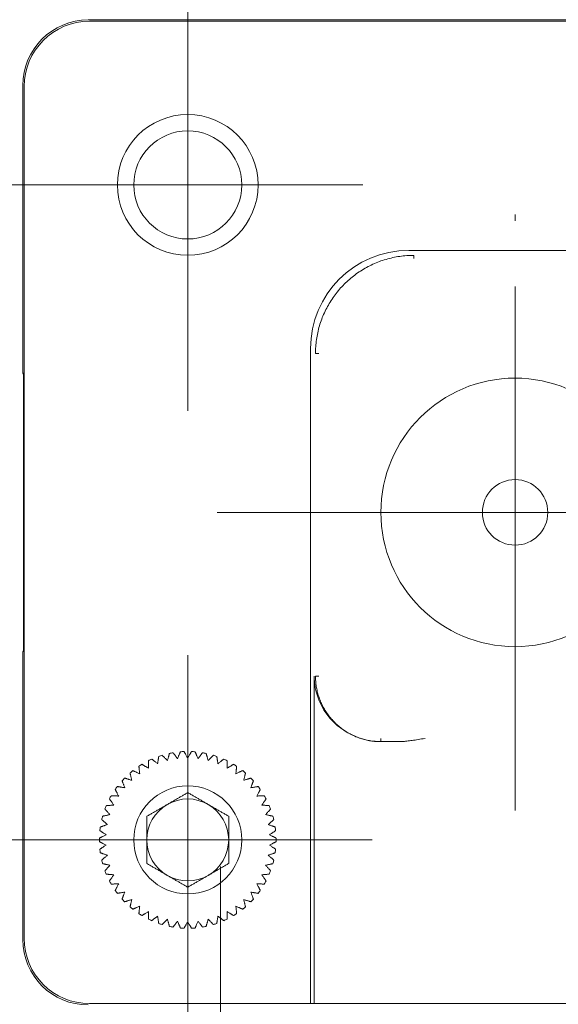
# Model space of a CAD drawing. Header units: millimetres. Extents: x 0 to 320, y 0 to 460.
# Tile 12 of 14: x 238 to 255, y 265 to 295. Entities that reach past the tile are written whole.
import ezdxf

# ---------------------------------------------------------------- set-up
doc = ezdxf.new("R2010")
doc.units = ezdxf.units.MM
doc.linetypes.add('대시 도트', pattern=[18, 12, -2, 2, -2])
doc.layers.get('0').update_dxf_attribs({"lineweight": 18})
doc.layers.add('중심선 레이어', color=1, linetype='대시 도트', lineweight=18)

msp = doc.modelspace()

# ---------------------------------------------------------------- linework, layer by layer
for p, q in [((240.595, 294.81), (266.674, 294.81)), ((266.634, 294.771), (240.634, 294.771)), ((238.595, 284.018), (238.595, 292.81)), ((238.634, 292.771), (238.634, 266.771)), ((256.885, 287.771), (250.384, 287.771)), ((250.536, 287.519), (250.536, 287.619)), ((247.384, 264.971), (247.384, 284.771)), ((247.636, 284.619), (247.536, 284.619)), ((238.595, 284.018), (238.634, 284.018)), ((238.595, 284.018), (238.617, 283.974)), ((238.619, 275.767), (238.619, 283.774)), ((238.595, 275.524), (238.617, 275.567)), ((238.634, 275.524), (238.595, 275.524)), ((238.595, 266.731), (238.595, 275.524)), ((247.492, 264.771), (247.492, 274.771)), ((247.636, 274.771), (247.536, 274.771)), ((249.534, 272.771), (249.537, 272.771)), ((249.537, 272.871), (249.537, 272.771)), ((249.537, 272.771), (250.054, 272.771)), ((242.384, 270.492), (242.384, 269.771)), ((244.884, 270.492), (244.884, 269.771)), ((242.384, 269.771), (242.384, 269.049)), ((244.884, 269.771), (244.884, 269.049)), ((240.634, 264.771), (247.381, 264.771)), ((247.492, 264.771), (247.381, 264.771)), ((250.884, 264.771), (247.492, 264.771)), ((250.884, 264.771), (256.384, 264.771))]:
    msp.add_line(p, q)
msp.add_lwpolyline([(249.534, 272.771), (249.184, 272.801), (248.862, 272.885), (248.505, 273.049), (248.202, 273.263), (247.977, 273.486), (247.793, 273.736), (247.649, 274.013), (247.555, 274.289), (247.525, 274.419), (247.504, 274.563), (247.492, 274.733), (247.492, 274.771)])
for centre, radius in [((243.634, 289.771), 2.15), ((243.634, 289.771), 1.65), ((253.634, 279.771), 4.1), ((253.634, 279.771), 1), ((243.634, 269.771), 1.65)]:
    msp.add_circle(centre, radius)
for centre, radius, start, end in [((240.595, 292.81), 2, 90.0044, 179.9956), ((240.634, 292.771), 2, 90, 180), ((250.385, 284.77), 3.001, 90.0175, 179.9825), ((243.634, 269.771), 2.7, 99.6215, 101.9785), ((243.634, 269.771), 2.7, 92.4215, 94.7785), ((243.634, 269.771), 2.7, 85.2215, 87.5785), ((243.634, 269.771), 2.7, 78.0215, 80.3785), ((243.634, 269.771), 2.7, 114.0215, 116.3785), ((243.634, 269.771), 2.7, 106.8215, 109.1785), ((243.634, 269.771), 2.7, 70.8215, 73.1785), ((243.634, 269.771), 2.7, 63.6215, 65.9785), ((243.634, 269.771), 2.7, 128.4215, 130.7785), ((243.634, 269.771), 2.7, 121.2215, 123.5785), ((243.634, 269.771), 2.7, 56.4215, 58.7785), ((243.634, 269.771), 2.7, 49.2215, 51.5785), ((243.634, 269.771), 2.7, 135.6215, 137.9785), ((243.634, 269.771), 2.7, 42.0215, 44.3785), ((243.634, 269.771), 2.7, 142.8215, 145.1785), ((243.634, 269.771), 2.7, 34.8215, 37.1785), ((243.634, 269.771), 2.7, 150.0215, 152.3785), ((243.634, 269.771), 1.25, 60, 120), ((243.634, 269.771), 2.7, 27.6215, 29.9785), ((243.634, 269.771), 2.7, 157.2215, 159.5785), ((243.634, 269.771), 1.25, 120, 180), ((243.634, 269.771), 1.25, 0, 60), ((243.634, 269.771), 2.7, 20.4215, 22.7785), ((243.634, 269.771), 2.7, 164.4215, 166.7785), ((243.634, 269.771), 2.7, 13.2215, 15.5785), ((243.634, 269.771), 2.7, 171.6215, 173.9785), ((243.634, 269.771), 2.7, 6.0215, 8.3785), ((243.634, 269.771), 2.7, 178.8215, 181.1785), ((243.634, 269.771), 1.25, 180, 240), ((243.634, 269.771), 1.25, 300, 0), ((243.634, 269.771), 2.7, 358.8215, 1.1785), ((243.634, 269.771), 2.7, 186.0215, 188.3785), ((243.634, 269.771), 2.7, 351.6215, 353.9785), ((243.634, 269.771), 2.7, 193.2215, 195.5785), ((243.634, 269.771), 2.7, 344.4215, 346.7785), ((243.634, 269.771), 2.7, 200.4215, 202.7785), ((243.634, 269.771), 2.7, 337.2215, 339.5785), ((243.634, 269.771), 2.7, 207.6215, 209.9785), ((243.634, 269.771), 1.25, 240, 300), ((243.634, 269.771), 2.7, 330.0215, 332.3785), ((243.634, 269.771), 2.7, 214.8215, 217.1785), ((243.634, 269.771), 2.7, 322.8215, 325.1785), ((243.634, 269.771), 2.7, 222.0215, 224.3785), ((243.634, 269.771), 2.7, 315.6215, 317.9785), ((243.634, 269.771), 2.7, 229.2215, 231.5785), ((243.634, 269.771), 2.7, 308.4215, 310.7785), ((243.634, 269.771), 2.7, 236.4215, 238.7785), ((243.634, 269.771), 2.7, 243.6215, 245.9785), ((243.634, 269.771), 2.7, 294.0215, 296.3785), ((243.634, 269.771), 2.7, 301.2215, 303.5785), ((243.634, 269.771), 2.7, 250.8215, 253.1785), ((243.634, 269.771), 2.7, 258.0215, 260.3785), ((243.634, 269.771), 2.7, 265.2215, 267.5785), ((243.634, 269.771), 2.7, 272.4215, 274.7785), ((243.634, 269.771), 2.7, 279.6215, 281.9785), ((243.634, 269.771), 2.7, 286.8215, 289.1785), ((240.595, 266.731), 2, 180.0044, 269.9956), ((240.634, 266.771), 2, 180, 270)]:
    msp.add_arc(centre, radius, start, end)
for centre, major_axis, ratio, start_param, end_param in [((238.617, 283.774), (0, -0.2), 0.008727, 1.570796, 3.124139), ((238.617, 275.767), (0, 0.2), 0.008727, 3.159046, 4.712389), ((247.381, 264.971), (0, 0.2), 0.017455, 3.141593, 4.712389)]:
    msp.add_ellipse(centre, major_axis=major_axis, ratio=ratio, start_param=start_param, end_param=end_param)
for points in [[(250.536, 287.619), (250.464, 287.619), (250.322, 287.614), (250.108, 287.591), (249.897, 287.553), (249.69, 287.5), (249.486, 287.432), (249.288, 287.35), (249.097, 287.254), (248.912, 287.144), (248.736, 287.022), (248.57, 286.888), (248.413, 286.742), (248.267, 286.585), (248.133, 286.418), (248.01, 286.242), (247.901, 286.058), (247.805, 285.867), (247.723, 285.669), (247.656, 285.465), (247.602, 285.258), (247.564, 285.047), (247.541, 284.834), (247.536, 284.691), (247.536, 284.619)], [(247.536, 274.771), (247.536, 274.718), (247.54, 274.614), (247.559, 274.457), (247.59, 274.303), (247.632, 274.152), (247.687, 274.004), (247.753, 273.862), (247.829, 273.725), (247.917, 273.594), (248.014, 273.471), (248.121, 273.355), (248.236, 273.249), (248.359, 273.151), (248.49, 273.064), (248.627, 272.987), (248.77, 272.921), (248.918, 272.867), (249.069, 272.824), (249.223, 272.793), (249.379, 272.775), (249.484, 272.771), (249.537, 272.771)], [(250.884, 272.871), (250.81, 272.858), (250.67, 272.834), (250.485, 272.806), (250.322, 272.786), (250.178, 272.773), (250.093, 272.771), (250.054, 272.771)], [(243.074, 272.412), (243.074, 272.412), (243.074, 272.41), (243.071, 272.402), (243.068, 272.388), (243.062, 272.369), (243.055, 272.345), (243.047, 272.315), (243.037, 272.279), (243.026, 272.239), (243.017, 272.208), (243.013, 272.192)], [(243.321, 272.251), (243.311, 272.264), (243.292, 272.29), (243.266, 272.323), (243.244, 272.352), (243.225, 272.377), (243.21, 272.397), (243.198, 272.413), (243.189, 272.424), (243.184, 272.431), (243.183, 272.433), (243.183, 272.433)], [(243.41, 272.461), (243.41, 272.461), (243.409, 272.46), (243.406, 272.452), (243.4, 272.439), (243.392, 272.42), (243.383, 272.397), (243.37, 272.368), (243.356, 272.334), (243.34, 272.296), (243.328, 272.266), (243.321, 272.251)], [(243.634, 272.271), (243.626, 272.285), (243.61, 272.313), (243.589, 272.349), (243.571, 272.381), (243.555, 272.408), (243.543, 272.43), (243.533, 272.447), (243.526, 272.459), (243.521, 272.467), (243.52, 272.468), (243.52, 272.468)], [(243.749, 272.468), (243.749, 272.468), (243.748, 272.467), (243.743, 272.459), (243.736, 272.447), (243.726, 272.43), (243.714, 272.408), (243.698, 272.381), (243.68, 272.349), (243.659, 272.313), (243.643, 272.285), (243.634, 272.271)], [(243.948, 272.251), (243.941, 272.266), (243.929, 272.296), (243.913, 272.334), (243.898, 272.368), (243.886, 272.397), (243.877, 272.42), (243.869, 272.439), (243.863, 272.452), (243.86, 272.46), (243.859, 272.461), (243.859, 272.461)], [(244.086, 272.433), (244.086, 272.433), (244.085, 272.431), (244.079, 272.424), (244.071, 272.413), (244.059, 272.397), (244.044, 272.377), (244.025, 272.352), (244.003, 272.323), (243.977, 272.29), (243.958, 272.264), (243.948, 272.251)], [(244.256, 272.192), (244.252, 272.208), (244.243, 272.239), (244.232, 272.279), (244.222, 272.315), (244.214, 272.345), (244.207, 272.369), (244.201, 272.388), (244.198, 272.402), (244.195, 272.41), (244.195, 272.412), (244.195, 272.412)], [(242.435, 272.19), (242.435, 272.19), (242.435, 272.188), (242.435, 272.179), (242.434, 272.165), (242.434, 272.145), (242.433, 272.12), (242.433, 272.089), (242.432, 272.052), (242.431, 272.01), (242.43, 271.978), (242.43, 271.961)], [(242.714, 272.095), (242.701, 272.106), (242.676, 272.125), (242.643, 272.151), (242.614, 272.174), (242.59, 272.193), (242.57, 272.209), (242.555, 272.222), (242.543, 272.23), (242.537, 272.236), (242.535, 272.237), (242.535, 272.237)], [(242.747, 272.321), (242.747, 272.321), (242.747, 272.319), (242.746, 272.311), (242.744, 272.297), (242.741, 272.277), (242.737, 272.252), (242.733, 272.221), (242.727, 272.185), (242.721, 272.143), (242.717, 272.112), (242.714, 272.095)], [(243.013, 272.192), (243.001, 272.204), (242.979, 272.227), (242.949, 272.257), (242.924, 272.283), (242.902, 272.305), (242.884, 272.323), (242.87, 272.338), (242.86, 272.348), (242.854, 272.354), (242.853, 272.355), (242.853, 272.355)], [(244.416, 272.355), (244.416, 272.355), (244.415, 272.354), (244.409, 272.348), (244.399, 272.338), (244.385, 272.323), (244.367, 272.305), (244.345, 272.283), (244.32, 272.257), (244.29, 272.227), (244.268, 272.204), (244.256, 272.192)], [(244.555, 272.095), (244.552, 272.112), (244.548, 272.143), (244.542, 272.185), (244.536, 272.221), (244.532, 272.252), (244.528, 272.277), (244.525, 272.297), (244.523, 272.311), (244.522, 272.319), (244.521, 272.321), (244.521, 272.321)], [(244.734, 272.237), (244.734, 272.237), (244.732, 272.236), (244.725, 272.23), (244.714, 272.222), (244.699, 272.209), (244.679, 272.193), (244.655, 272.174), (244.626, 272.151), (244.593, 272.125), (244.568, 272.106), (244.555, 272.095)], [(244.839, 271.961), (244.839, 271.978), (244.838, 272.01), (244.837, 272.052), (244.836, 272.089), (244.836, 272.12), (244.835, 272.145), (244.835, 272.165), (244.834, 272.179), (244.834, 272.188), (244.834, 272.19), (244.834, 272.19)], [(241.871, 271.815), (241.871, 271.815), (241.871, 271.813), (241.873, 271.805), (241.877, 271.791), (241.881, 271.772), (241.887, 271.747), (241.894, 271.717), (241.902, 271.681), (241.912, 271.64), (241.919, 271.609), (241.923, 271.593)], [(242.165, 271.793), (242.15, 271.8), (242.121, 271.813), (242.082, 271.83), (242.049, 271.845), (242.02, 271.858), (241.997, 271.868), (241.979, 271.876), (241.966, 271.882), (241.958, 271.885), (241.957, 271.886), (241.957, 271.886)], [(242.141, 272.02), (242.141, 272.02), (242.141, 272.018), (242.142, 272.01), (242.144, 271.996), (242.146, 271.976), (242.148, 271.951), (242.152, 271.92), (242.156, 271.883), (242.16, 271.841), (242.163, 271.81), (242.165, 271.793)], [(242.43, 271.961), (242.416, 271.97), (242.389, 271.987), (242.353, 272.008), (242.321, 272.027), (242.295, 272.043), (242.273, 272.057), (242.256, 272.067), (242.244, 272.074), (242.237, 272.079), (242.235, 272.08), (242.235, 272.08)], [(245.034, 272.08), (245.034, 272.08), (245.032, 272.079), (245.025, 272.074), (245.013, 272.067), (244.996, 272.057), (244.974, 272.043), (244.948, 272.027), (244.916, 272.008), (244.88, 271.987), (244.853, 271.97), (244.839, 271.961)], [(245.104, 271.793), (245.106, 271.81), (245.109, 271.841), (245.113, 271.883), (245.117, 271.92), (245.12, 271.951), (245.123, 271.976), (245.125, 271.996), (245.127, 272.01), (245.128, 272.018), (245.128, 272.02), (245.128, 272.02)], [(245.312, 271.886), (245.312, 271.886), (245.311, 271.885), (245.303, 271.882), (245.29, 271.876), (245.272, 271.868), (245.249, 271.858), (245.22, 271.845), (245.187, 271.83), (245.148, 271.813), (245.119, 271.8), (245.104, 271.793)], [(245.346, 271.593), (245.35, 271.609), (245.357, 271.64), (245.367, 271.681), (245.375, 271.717), (245.382, 271.747), (245.388, 271.772), (245.392, 271.791), (245.396, 271.805), (245.398, 271.813), (245.398, 271.815), (245.398, 271.815)], [(241.629, 271.578), (241.629, 271.578), (241.629, 271.576), (241.632, 271.568), (241.637, 271.555), (241.644, 271.537), (241.653, 271.513), (241.664, 271.484), (241.677, 271.449), (241.691, 271.41), (241.702, 271.38), (241.708, 271.364)], [(241.923, 271.593), (241.907, 271.598), (241.877, 271.607), (241.836, 271.619), (241.801, 271.63), (241.771, 271.639), (241.747, 271.646), (241.728, 271.652), (241.715, 271.656), (241.706, 271.658), (241.705, 271.659), (241.705, 271.659)], [(245.564, 271.659), (245.564, 271.659), (245.562, 271.658), (245.554, 271.656), (245.541, 271.652), (245.522, 271.646), (245.497, 271.639), (245.468, 271.63), (245.433, 271.619), (245.392, 271.607), (245.362, 271.598), (245.346, 271.593)], [(245.561, 271.364), (245.567, 271.38), (245.578, 271.41), (245.592, 271.449), (245.605, 271.484), (245.616, 271.513), (245.625, 271.537), (245.632, 271.555), (245.637, 271.568), (245.64, 271.576), (245.64, 271.578), (245.64, 271.578)], [(241.418, 271.312), (241.418, 271.312), (241.419, 271.311), (241.423, 271.303), (241.429, 271.291), (241.438, 271.273), (241.45, 271.251), (241.465, 271.223), (241.482, 271.191), (241.501, 271.153), (241.516, 271.125), (241.524, 271.11)], [(241.708, 271.364), (241.692, 271.367), (241.66, 271.372), (241.619, 271.379), (241.583, 271.385), (241.552, 271.391), (241.527, 271.395), (241.507, 271.398), (241.493, 271.401), (241.485, 271.402), (241.483, 271.402), (241.483, 271.402)], [(243.634, 271.214), (243.603, 271.196), (243.54, 271.16), (243.449, 271.107), (243.36, 271.056), (243.272, 271.005), (243.185, 270.954), (243.097, 270.904), (243.009, 270.853), (242.922, 270.803), (242.834, 270.752), (242.747, 270.701), (242.659, 270.651), (242.57, 270.599), (242.479, 270.547), (242.416, 270.511), (242.384, 270.492)], [(244.884, 270.492), (244.853, 270.511), (244.79, 270.547), (244.699, 270.599), (244.61, 270.651), (244.522, 270.701), (244.435, 270.752), (244.347, 270.803), (244.259, 270.853), (244.172, 270.904), (244.084, 270.954), (243.997, 271.005), (243.909, 271.056), (243.82, 271.107), (243.729, 271.16), (243.666, 271.196), (243.634, 271.214)], [(245.786, 271.402), (245.786, 271.402), (245.784, 271.402), (245.775, 271.401), (245.762, 271.398), (245.742, 271.395), (245.717, 271.391), (245.686, 271.385), (245.65, 271.379), (245.609, 271.372), (245.577, 271.367), (245.561, 271.364)], [(245.745, 271.11), (245.753, 271.125), (245.768, 271.153), (245.787, 271.191), (245.804, 271.223), (245.819, 271.251), (245.83, 271.273), (245.84, 271.291), (245.846, 271.303), (245.85, 271.311), (245.851, 271.312), (245.851, 271.312)], [(241.242, 271.022), (241.242, 271.022), (241.243, 271.021), (241.248, 271.014), (241.256, 271.002), (241.267, 270.986), (241.282, 270.965), (241.3, 270.94), (241.321, 270.91), (241.345, 270.875), (241.363, 270.849), (241.372, 270.835)], [(241.524, 271.11), (241.507, 271.111), (241.475, 271.112), (241.433, 271.114), (241.396, 271.116), (241.365, 271.117), (241.34, 271.118), (241.32, 271.119), (241.306, 271.119), (241.298, 271.12), (241.296, 271.12), (241.296, 271.12)], [(245.973, 271.12), (245.973, 271.12), (245.971, 271.12), (245.963, 271.119), (245.949, 271.119), (245.929, 271.118), (245.904, 271.117), (245.873, 271.116), (245.836, 271.114), (245.794, 271.112), (245.762, 271.111), (245.745, 271.11)], [(245.897, 270.835), (245.906, 270.849), (245.924, 270.875), (245.948, 270.91), (245.969, 270.94), (245.987, 270.965), (246.001, 270.986), (246.013, 271.002), (246.021, 271.014), (246.026, 271.021), (246.027, 271.022), (246.027, 271.022)], [(241.104, 270.713), (241.104, 270.713), (241.105, 270.711), (241.111, 270.705), (241.121, 270.695), (241.134, 270.68), (241.151, 270.661), (241.172, 270.638), (241.196, 270.611), (241.224, 270.579), (241.246, 270.556), (241.257, 270.543)], [(241.372, 270.835), (241.356, 270.834), (241.324, 270.831), (241.282, 270.828), (241.246, 270.824), (241.215, 270.822), (241.189, 270.82), (241.169, 270.818), (241.155, 270.817), (241.147, 270.816), (241.145, 270.816), (241.145, 270.816)], [(246.124, 270.816), (246.124, 270.816), (246.122, 270.816), (246.114, 270.817), (246.099, 270.818), (246.08, 270.82), (246.054, 270.822), (246.023, 270.824), (245.987, 270.828), (245.945, 270.831), (245.913, 270.834), (245.897, 270.835)], [(246.012, 270.543), (246.023, 270.556), (246.045, 270.579), (246.073, 270.611), (246.097, 270.638), (246.118, 270.661), (246.135, 270.68), (246.148, 270.695), (246.158, 270.705), (246.164, 270.711), (246.165, 270.713), (246.165, 270.713)], [(241.006, 270.388), (241.006, 270.388), (241.007, 270.387), (241.014, 270.381), (241.025, 270.372), (241.04, 270.359), (241.059, 270.343), (241.082, 270.322), (241.11, 270.298), (241.142, 270.271), (241.166, 270.25), (241.179, 270.239)], [(241.257, 270.543), (241.24, 270.54), (241.209, 270.533), (241.168, 270.524), (241.132, 270.517), (241.102, 270.51), (241.077, 270.505), (241.058, 270.501), (241.044, 270.498), (241.036, 270.496), (241.034, 270.496), (241.034, 270.496)], [(246.235, 270.496), (246.235, 270.496), (246.233, 270.496), (246.225, 270.498), (246.211, 270.501), (246.192, 270.505), (246.167, 270.51), (246.137, 270.517), (246.101, 270.524), (246.06, 270.533), (246.029, 270.54), (246.012, 270.543)], [(246.09, 270.239), (246.103, 270.25), (246.127, 270.271), (246.159, 270.298), (246.187, 270.322), (246.21, 270.343), (246.229, 270.359), (246.244, 270.372), (246.255, 270.381), (246.261, 270.387), (246.263, 270.388), (246.263, 270.388)], [(240.949, 270.054), (240.949, 270.054), (240.951, 270.053), (240.958, 270.048), (240.97, 270.04), (240.986, 270.029), (241.007, 270.015), (241.033, 269.998), (241.064, 269.978), (241.099, 269.954), (241.125, 269.937), (241.139, 269.928)], [(241.179, 270.239), (241.163, 270.234), (241.133, 270.223), (241.093, 270.209), (241.059, 270.197), (241.029, 270.187), (241.005, 270.179), (240.986, 270.172), (240.973, 270.167), (240.965, 270.165), (240.963, 270.164), (240.963, 270.164)], [(246.306, 270.164), (246.306, 270.164), (246.304, 270.165), (246.296, 270.167), (246.283, 270.172), (246.264, 270.179), (246.24, 270.187), (246.21, 270.197), (246.176, 270.209), (246.136, 270.223), (246.106, 270.234), (246.09, 270.239)], [(246.13, 269.928), (246.144, 269.937), (246.17, 269.954), (246.205, 269.978), (246.236, 269.998), (246.261, 270.015), (246.283, 270.029), (246.299, 270.04), (246.311, 270.048), (246.318, 270.053), (246.32, 270.054), (246.32, 270.054)], [(241.139, 269.928), (241.124, 269.92), (241.096, 269.906), (241.058, 269.887), (241.025, 269.871), (240.998, 269.857), (240.975, 269.846), (240.957, 269.837), (240.944, 269.831), (240.937, 269.827), (240.935, 269.826), (240.935, 269.826)], [(240.935, 269.715), (240.935, 269.715), (240.937, 269.714), (240.944, 269.711), (240.957, 269.704), (240.975, 269.695), (240.998, 269.684), (241.025, 269.67), (241.058, 269.654), (241.096, 269.635), (241.124, 269.621), (241.139, 269.614)], [(246.334, 269.826), (246.334, 269.826), (246.332, 269.827), (246.325, 269.831), (246.312, 269.837), (246.294, 269.846), (246.271, 269.857), (246.244, 269.871), (246.211, 269.887), (246.173, 269.906), (246.145, 269.92), (246.13, 269.928)], [(246.13, 269.614), (246.145, 269.621), (246.173, 269.635), (246.211, 269.654), (246.244, 269.67), (246.271, 269.684), (246.294, 269.695), (246.312, 269.704), (246.325, 269.711), (246.332, 269.714), (246.334, 269.715), (246.334, 269.715)], [(241.139, 269.614), (241.125, 269.604), (241.099, 269.587), (241.064, 269.564), (241.033, 269.543), (241.007, 269.526), (240.986, 269.512), (240.97, 269.501), (240.958, 269.493), (240.951, 269.488), (240.949, 269.487), (240.949, 269.487)], [(246.32, 269.487), (246.32, 269.487), (246.318, 269.488), (246.311, 269.493), (246.299, 269.501), (246.283, 269.512), (246.261, 269.526), (246.236, 269.543), (246.205, 269.564), (246.17, 269.587), (246.144, 269.604), (246.13, 269.614)], [(240.963, 269.377), (240.963, 269.377), (240.965, 269.377), (240.973, 269.374), (240.986, 269.369), (241.005, 269.363), (241.029, 269.354), (241.059, 269.344), (241.093, 269.332), (241.133, 269.318), (241.163, 269.308), (241.179, 269.302)], [(241.179, 269.302), (241.166, 269.291), (241.142, 269.271), (241.11, 269.243), (241.082, 269.219), (241.059, 269.199), (241.04, 269.182), (241.025, 269.169), (241.014, 269.16), (241.007, 269.154), (241.006, 269.153), (241.006, 269.153)], [(246.09, 269.302), (246.106, 269.308), (246.136, 269.318), (246.176, 269.332), (246.21, 269.344), (246.24, 269.354), (246.264, 269.363), (246.283, 269.369), (246.296, 269.374), (246.304, 269.377), (246.306, 269.377), (246.306, 269.377)], [(246.263, 269.153), (246.263, 269.153), (246.261, 269.154), (246.255, 269.16), (246.244, 269.169), (246.229, 269.182), (246.21, 269.199), (246.187, 269.219), (246.159, 269.243), (246.127, 269.271), (246.103, 269.291), (246.09, 269.302)], [(241.034, 269.046), (241.034, 269.046), (241.036, 269.045), (241.044, 269.043), (241.058, 269.04), (241.077, 269.036), (241.102, 269.031), (241.132, 269.025), (241.168, 269.017), (241.209, 269.008), (241.24, 269.002), (241.257, 268.998)], [(241.257, 268.998), (241.246, 268.986), (241.224, 268.962), (241.196, 268.931), (241.172, 268.903), (241.151, 268.88), (241.134, 268.861), (241.121, 268.847), (241.111, 268.836), (241.105, 268.83), (241.104, 268.829), (241.104, 268.829)], [(242.384, 269.049), (242.416, 269.031), (242.479, 268.995), (242.57, 268.942), (242.659, 268.891), (242.747, 268.84), (242.834, 268.789), (242.922, 268.739), (243.009, 268.688), (243.097, 268.638), (243.185, 268.587), (243.272, 268.536), (243.36, 268.486), (243.449, 268.434), (243.54, 268.382), (243.603, 268.346), (243.634, 268.327)], [(243.634, 268.327), (243.666, 268.346), (243.729, 268.382), (243.82, 268.434), (243.909, 268.486), (243.997, 268.536), (244.084, 268.587), (244.172, 268.638), (244.259, 268.688), (244.347, 268.739), (244.435, 268.789), (244.522, 268.84), (244.61, 268.891), (244.699, 268.942), (244.79, 268.995), (244.853, 269.031), (244.884, 269.049)], [(246.012, 268.998), (246.029, 269.002), (246.06, 269.008), (246.101, 269.017), (246.137, 269.025), (246.167, 269.031), (246.192, 269.036), (246.211, 269.04), (246.225, 269.043), (246.233, 269.045), (246.235, 269.046), (246.235, 269.046)], [(246.165, 268.829), (246.165, 268.829), (246.164, 268.83), (246.158, 268.836), (246.148, 268.847), (246.135, 268.861), (246.118, 268.88), (246.097, 268.903), (246.073, 268.931), (246.045, 268.962), (246.023, 268.986), (246.012, 268.998)], [(241.145, 268.725), (241.145, 268.725), (241.147, 268.725), (241.155, 268.724), (241.169, 268.723), (241.189, 268.722), (241.215, 268.719), (241.246, 268.717), (241.282, 268.714), (241.324, 268.71), (241.356, 268.708), (241.372, 268.706)], [(241.372, 268.706), (241.363, 268.692), (241.345, 268.666), (241.321, 268.632), (241.3, 268.602), (241.282, 268.576), (241.267, 268.555), (241.256, 268.539), (241.248, 268.527), (241.243, 268.52), (241.242, 268.519), (241.242, 268.519)], [(245.897, 268.706), (245.913, 268.708), (245.945, 268.71), (245.987, 268.714), (246.023, 268.717), (246.054, 268.719), (246.08, 268.722), (246.099, 268.723), (246.114, 268.724), (246.122, 268.725), (246.124, 268.725), (246.124, 268.725)], [(246.027, 268.519), (246.027, 268.519), (246.026, 268.52), (246.021, 268.527), (246.013, 268.539), (246.001, 268.555), (245.987, 268.576), (245.969, 268.602), (245.948, 268.632), (245.924, 268.666), (245.906, 268.692), (245.897, 268.706)], [(241.296, 268.422), (241.296, 268.422), (241.298, 268.422), (241.306, 268.422), (241.32, 268.423), (241.34, 268.423), (241.365, 268.424), (241.396, 268.426), (241.433, 268.427), (241.475, 268.429), (241.507, 268.43), (241.524, 268.431)], [(241.524, 268.431), (241.516, 268.416), (241.501, 268.388), (241.482, 268.351), (241.465, 268.318), (241.45, 268.291), (241.438, 268.268), (241.429, 268.251), (241.423, 268.238), (241.419, 268.231), (241.418, 268.229), (241.418, 268.229)], [(245.745, 268.431), (245.762, 268.43), (245.794, 268.429), (245.836, 268.427), (245.873, 268.426), (245.904, 268.424), (245.929, 268.423), (245.949, 268.423), (245.963, 268.422), (245.971, 268.422), (245.973, 268.422), (245.973, 268.422)], [(245.851, 268.229), (245.851, 268.229), (245.85, 268.231), (245.846, 268.238), (245.84, 268.251), (245.83, 268.268), (245.819, 268.291), (245.804, 268.318), (245.787, 268.351), (245.768, 268.388), (245.753, 268.416), (245.745, 268.431)], [(241.483, 268.139), (241.483, 268.139), (241.485, 268.139), (241.493, 268.141), (241.507, 268.143), (241.527, 268.146), (241.552, 268.151), (241.583, 268.156), (241.619, 268.162), (241.66, 268.169), (241.692, 268.174), (241.708, 268.177)], [(241.708, 268.177), (241.702, 268.161), (241.691, 268.132), (241.677, 268.092), (241.664, 268.058), (241.653, 268.029), (241.644, 268.005), (241.637, 267.986), (241.632, 267.973), (241.629, 267.965), (241.629, 267.963), (241.629, 267.963)], [(241.705, 267.882), (241.705, 267.882), (241.706, 267.883), (241.715, 267.885), (241.728, 267.889), (241.747, 267.895), (241.771, 267.902), (241.801, 267.911), (241.836, 267.922), (241.877, 267.934), (241.907, 267.943), (241.923, 267.948)], [(241.923, 267.948), (241.919, 267.932), (241.912, 267.901), (241.902, 267.86), (241.894, 267.824), (241.887, 267.794), (241.881, 267.769), (241.877, 267.75), (241.873, 267.736), (241.871, 267.728), (241.871, 267.726), (241.871, 267.726)], [(245.346, 267.948), (245.362, 267.943), (245.392, 267.934), (245.433, 267.922), (245.468, 267.911), (245.497, 267.902), (245.522, 267.895), (245.541, 267.889), (245.554, 267.885), (245.562, 267.883), (245.564, 267.882), (245.564, 267.882)], [(245.398, 267.726), (245.398, 267.726), (245.398, 267.728), (245.396, 267.736), (245.392, 267.75), (245.388, 267.769), (245.382, 267.794), (245.375, 267.824), (245.367, 267.86), (245.357, 267.901), (245.35, 267.932), (245.346, 267.948)], [(245.561, 268.177), (245.577, 268.174), (245.609, 268.169), (245.65, 268.162), (245.686, 268.156), (245.717, 268.151), (245.742, 268.146), (245.762, 268.143), (245.775, 268.141), (245.784, 268.139), (245.786, 268.139), (245.786, 268.139)], [(245.64, 267.963), (245.64, 267.963), (245.64, 267.965), (245.637, 267.973), (245.632, 267.986), (245.625, 268.005), (245.616, 268.029), (245.605, 268.058), (245.592, 268.092), (245.578, 268.132), (245.567, 268.161), (245.561, 268.177)], [(241.957, 267.655), (241.957, 267.655), (241.958, 267.656), (241.966, 267.66), (241.979, 267.665), (241.997, 267.673), (242.02, 267.684), (242.049, 267.696), (242.082, 267.711), (242.121, 267.728), (242.15, 267.741), (242.165, 267.748)], [(242.165, 267.748), (242.163, 267.731), (242.16, 267.7), (242.156, 267.658), (242.152, 267.621), (242.148, 267.591), (242.146, 267.565), (242.144, 267.546), (242.142, 267.532), (242.141, 267.523), (242.141, 267.521), (242.141, 267.521)], [(242.235, 267.462), (242.235, 267.462), (242.237, 267.463), (242.244, 267.467), (242.256, 267.474), (242.273, 267.485), (242.295, 267.498), (242.321, 267.514), (242.353, 267.533), (242.389, 267.555), (242.416, 267.571), (242.43, 267.58)], [(242.43, 267.58), (242.43, 267.563), (242.431, 267.531), (242.432, 267.489), (242.433, 267.453), (242.433, 267.422), (242.434, 267.396), (242.434, 267.376), (242.435, 267.362), (242.435, 267.354), (242.435, 267.352), (242.435, 267.352)], [(244.834, 267.352), (244.834, 267.352), (244.834, 267.354), (244.834, 267.362), (244.835, 267.376), (244.835, 267.396), (244.836, 267.422), (244.836, 267.453), (244.837, 267.489), (244.838, 267.531), (244.839, 267.563), (244.839, 267.58)], [(244.839, 267.58), (244.853, 267.571), (244.88, 267.555), (244.916, 267.533), (244.948, 267.514), (244.974, 267.498), (244.996, 267.485), (245.013, 267.474), (245.025, 267.467), (245.032, 267.463), (245.034, 267.462), (245.034, 267.462)], [(245.104, 267.748), (245.119, 267.741), (245.148, 267.728), (245.187, 267.711), (245.22, 267.696), (245.249, 267.684), (245.272, 267.673), (245.29, 267.665), (245.303, 267.66), (245.311, 267.656), (245.312, 267.655), (245.312, 267.655)], [(245.128, 267.521), (245.128, 267.521), (245.128, 267.523), (245.127, 267.532), (245.125, 267.546), (245.123, 267.565), (245.12, 267.591), (245.117, 267.621), (245.113, 267.658), (245.109, 267.7), (245.106, 267.731), (245.104, 267.748)], [(242.535, 267.304), (242.535, 267.304), (242.537, 267.306), (242.543, 267.311), (242.555, 267.32), (242.57, 267.332), (242.59, 267.348), (242.614, 267.367), (242.643, 267.39), (242.676, 267.416), (242.701, 267.436), (242.714, 267.446)], [(242.714, 267.446), (242.717, 267.43), (242.721, 267.398), (242.727, 267.357), (242.733, 267.32), (242.737, 267.29), (242.741, 267.264), (242.744, 267.245), (242.746, 267.231), (242.747, 267.222), (242.747, 267.22), (242.747, 267.22)], [(242.853, 267.186), (242.853, 267.186), (242.854, 267.188), (242.86, 267.194), (242.87, 267.204), (242.884, 267.218), (242.902, 267.236), (242.924, 267.258), (242.949, 267.284), (242.979, 267.315), (243.001, 267.337), (243.013, 267.349)], [(243.013, 267.349), (243.017, 267.333), (243.026, 267.303), (243.037, 267.262), (243.047, 267.227), (243.055, 267.197), (243.062, 267.172), (243.068, 267.153), (243.071, 267.139), (243.074, 267.131), (243.074, 267.129), (243.074, 267.129)], [(243.183, 267.109), (243.183, 267.109), (243.184, 267.11), (243.189, 267.117), (243.198, 267.128), (243.21, 267.144), (243.225, 267.164), (243.244, 267.189), (243.266, 267.218), (243.292, 267.252), (243.311, 267.277), (243.321, 267.29)], [(243.321, 267.29), (243.328, 267.275), (243.34, 267.246), (243.356, 267.207), (243.37, 267.173), (243.383, 267.144), (243.392, 267.121), (243.4, 267.103), (243.406, 267.09), (243.409, 267.082), (243.41, 267.08), (243.41, 267.08)], [(243.859, 267.08), (243.859, 267.08), (243.86, 267.082), (243.863, 267.09), (243.869, 267.103), (243.877, 267.121), (243.886, 267.144), (243.898, 267.173), (243.913, 267.207), (243.929, 267.246), (243.941, 267.275), (243.948, 267.29)], [(243.948, 267.29), (243.958, 267.277), (243.977, 267.252), (244.003, 267.218), (244.025, 267.189), (244.044, 267.164), (244.059, 267.144), (244.071, 267.128), (244.079, 267.117), (244.085, 267.11), (244.086, 267.109), (244.086, 267.109)], [(244.195, 267.129), (244.195, 267.129), (244.195, 267.131), (244.198, 267.139), (244.201, 267.153), (244.207, 267.172), (244.214, 267.197), (244.222, 267.227), (244.232, 267.262), (244.243, 267.303), (244.252, 267.333), (244.256, 267.349)], [(244.256, 267.349), (244.268, 267.337), (244.29, 267.315), (244.32, 267.284), (244.345, 267.258), (244.367, 267.236), (244.385, 267.218), (244.399, 267.204), (244.409, 267.194), (244.415, 267.188), (244.416, 267.186), (244.416, 267.186)], [(244.521, 267.22), (244.521, 267.22), (244.522, 267.222), (244.523, 267.231), (244.525, 267.245), (244.528, 267.264), (244.532, 267.29), (244.536, 267.32), (244.542, 267.357), (244.548, 267.398), (244.552, 267.43), (244.555, 267.446)], [(244.555, 267.446), (244.568, 267.436), (244.593, 267.416), (244.626, 267.39), (244.655, 267.367), (244.679, 267.348), (244.699, 267.332), (244.714, 267.32), (244.725, 267.311), (244.732, 267.306), (244.734, 267.304), (244.734, 267.304)], [(243.52, 267.073), (243.52, 267.073), (243.521, 267.075), (243.526, 267.082), (243.533, 267.094), (243.543, 267.111), (243.555, 267.133), (243.571, 267.16), (243.589, 267.192), (243.61, 267.229), (243.626, 267.256), (243.634, 267.271)], [(243.634, 267.271), (243.643, 267.256), (243.659, 267.229), (243.68, 267.192), (243.698, 267.16), (243.714, 267.133), (243.726, 267.111), (243.736, 267.094), (243.743, 267.082), (243.748, 267.075), (243.749, 267.073), (243.749, 267.073)]]:
    msp.add_open_spline(points, degree=3)
at = {"layer": '중심선 레이어'}
for p, q in [((243.634, 282.871), (243.634, 296.671)), ((243.634, 283.121), (243.634, 296.421)), ((236.734, 289.771), (250.534, 289.771)), ((236.984, 289.771), (250.284, 289.771)), ((253.634, 270.671), (253.634, 288.871)), ((253.634, 273.771), (253.634, 285.771)), ((244.534, 279.771), (262.734, 279.771)), ((247.634, 279.771), (259.634, 279.771)), ((243.634, 263.321), (243.634, 276.221)), ((243.634, 264.133), (243.634, 275.408)), ((237.184, 269.771), (250.084, 269.771)), ((237.997, 269.771), (249.272, 269.771)), ((244.634, 256.962), (244.634, 269.731)), ((244.634, 266.962), (244.634, 256.471))]:
    msp.add_line(p, q, dxfattribs=at)

doc.saveas('drawing.dxf')
